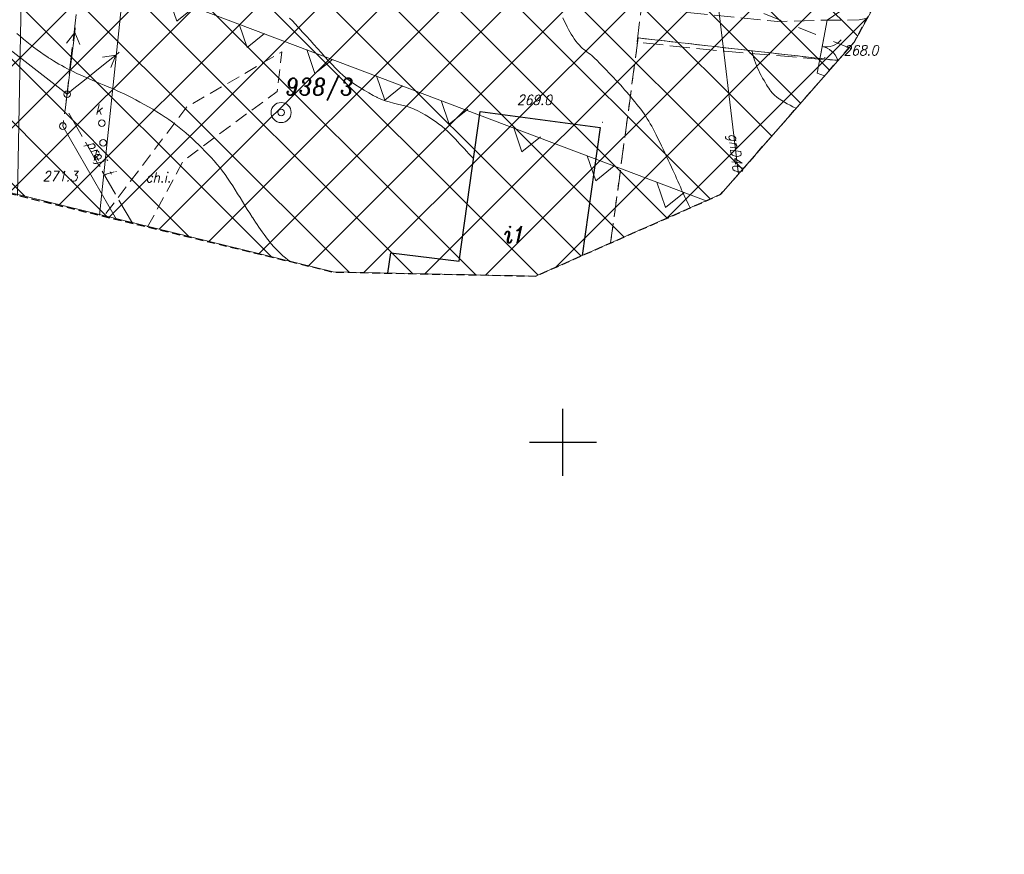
# Model space of a CAD drawing. Header units: metres. Extents: x 7435600 to 7436400, y 5537603 to 5538250.
# Tile 33 of 43: x 7436059 to 7436133, y 5537819 to 5537882. Entities that reach past the tile are written whole.
import ezdxf
from ezdxf.enums import TextEntityAlignment as Align

# ---------------------------------------------------------------- set-up
doc = ezdxf.new("R2010")
doc.units = ezdxf.units.M
doc.header["$MEASUREMENT"] = 0
for name, pattern in [('1.4_1.4', [2.8, 1.4, -1.4]), ('1.5_0.5', [2, 1.5, -0.5]), ('2', [0.9, 0.6, -0.3]), ('218-500', [1, 0.5, -0.5]), ('219-500', [0]), ('3117-500', [0]), ('ktok02-500', [0]), ('mz1.0_0.5', [1.5, 1, -0.5]), ('mz2.0_0.5', [2.5, 2, -0.5]), ('sm05_500', [1, 0.5, -0.5])]:
    doc.linetypes.add(name, pattern=pattern)
doc.layers.get('0').update_dxf_attribs({"color": 2, "linetype": 'CONTINUOUS', "lineweight": 5})
doc.layers.add('!ramka', color=2, linetype='CONTINUOUS', lineweight=0)
doc.layers.add('BUIB02_02', color=7, linetype='CONTINUOUS', lineweight=0)
for name, color, linetype in [('211-Nr działki', 7, 'CONTINUOUS'), ('217-Granica konturu klasyfikcyjnego', 7, 'CONTINUOUS'), ('218-Granica użytku', 7, 'CONTINUOUS'), ('219-Linia granicy', 7, 'CONTINUOUS'), ('312-Budynek (powierzchnia)', 7, 'CONTINUOUS'), ('312-Numer ewidencyjny budynku-Atr124', 7, 'CONTINUOUS'), ('811-Warstwica ciągła linia', 7, 'CONTINUOUS'), ('814-Warstwica pogrubiona linia', 7, 'CONTINUOUS'), ('brama (linia)', 7, 'CONTINUOUS'), ('brama (linia) - symbol', 7, 'CONTINUOUS'), ('chodnik (powierzchnia)', 7, 'CONTINUOUS'), ('chodnik (powierzchnia)-Atr17', 7, 'CONTINUOUS'), ('jezdnia (powierzchnia)', 7, 'CONTINUOUS'), ('Miejsce błędu lub ostrzeżenia po kontroli', 7, 'CONTINUOUS'), ('Nieprzekraczalna linia zabudowy', 7, 'CONTINUOUS'), ('ogrodzenie trwałe (linia)', 7, 'CONTINUOUS'), ('przewód elektroenergetyczny (linia)', 7, 'CONTINUOUS'), ('przewód elektroenergetyczny niskiego napięcia (linia) - symbol', 7, 'CONTINUOUS'), ('przewód gazowy (linia)', 7, 'CONTINUOUS'), ('przewód gazowy (linia)-Atr1', 7, 'CONTINUOUS'), ('przewód telekomunikacyjny - projektowany lub w budowie (linia) - ob. projektowany', 7, 'CONTINUOUS'), ('przewód telekomunikacyjny - projektowany lub w budowie (linia) - ob. projektowany-Atr1', 7, 'CONTINUOUS'), ('punkt wysokościowy naturalny', 7, 'CONTINUOUS'), ('punkt wysokościowy naturalny-Atr2', 7, 'CONTINUOUS'), ('Strefa osuwisk potencjalnych', 7, 'CONTINUOUS'), ('studnia (punkt)', 7, 'CONTINUOUS'), ('słup łączony (linia)', 7, 'CONTINUOUS'), ('słup łączony (linia) - symbol', 7, 'CONTINUOUS'), ('Wstawianie ramki sekcyjnej z opisem', 7, 'CONTINUOUS'), ('właz okrągły - siec kanalizacyjna (punkt)', 7, 'CONTINUOUS'), ('właz okrągły - siec kanalizacyjna (punkt)-Atr17', 7, 'CONTINUOUS'), ('Zakres', 7, 'CONTINUOUS')]:
    doc.layers.add(name, color=color, linetype=linetype)
doc.styles.get("Standard").update_dxf_attribs({"font": 'italic_1250.shx', "width": 0.75})
doc.linetypes.add('902-500', pattern='A,3.75,0,[1,ksztalty.shx,S=0.5,R=0,X=0,Y=0],3.75', length=7.5)

# ---------------------------------------------------------------- blocks, each defined once
blk = doc.blocks.new('US13')
at = {"color": 0, "linetype": 'Continuous', "lineweight": 13}
for radius in [0.75, 0.25]:
    blk.add_circle((0, 0), radius, dxfattribs=at)
blk = doc.blocks.new('PE04')
at = {"color": 0, "linetype": 'Continuous', "lineweight": 13}
for p, q in [((0.65, 0), (0, 0)), ((0.65, 0), (1.65, 0)), ((1.65, 0), (2.65, 0)), ((2.65, 0), (3.65, 0)), ((3.65, 0), (4.65, 0)), ((4.65, 0), (3.784, 0.5)), ((4.65, 0), (3.784, -0.5)), ((4.65, 0), (5, 0))]:
    blk.add_line(p, q, dxfattribs=at)
blk = doc.blocks.new('SM05')
at = {"color": 0, "linetype": 'Continuous', "lineweight": 13}
blk.add_circle((0, 0), 0.25, dxfattribs=at)
blk = doc.blocks.new('US22')
at = {"color": 0, "linetype": 'Continuous', "lineweight": 13}
blk.add_circle((0, 0), 0.25, dxfattribs=at)
blk = doc.blocks.new('OK02')
at = {"color": 0, "linetype": 'Continuous', "lineweight": 0}
for centre, start, end in [((-1.5, 0), 0, 60), ((1.5, 0), 120, 180)]:
    blk.add_arc(centre, 1.5, start, end, dxfattribs=at)
blk = doc.blocks.new('PW01')
at = {"linetype": 'Continuous', "lineweight": 13}
h = blk.add_hatch(color=0, dxfattribs=at)
edge = h.paths.add_edge_path()
edge.add_arc((0, 0), 0.045, 0, 360)
blk = doc.blocks.new('RAMKA500K')
at = {"color": 0}
for p, q in [((100, 97.5), (100, 102.5)), ((97.5, 100), (102.5, 100))]:
    blk.add_line(p, q, dxfattribs=at)

msp = doc.modelspace()

# ---------------------------------------------------------------- hatches: boundary and pattern name
at = {"layer": 'BUIB02_02', "linetype": 'Continuous', "lineweight": 5}
h = msp.add_hatch(dxfattribs=at)
h.set_pattern_fill('CROSSHATCH', color=253, style=0, pattern_type=2)
h.set_pattern_definition([(45, (7435961.6253, 5537924.7712), (-2.319904, 2.319904), []), (315, (7435961.6253, 5537924.7712), (2.319904, 2.319904), [])])
h.paths.add_polyline_path([(7436043.44, 5537913.56), (7436060.08, 5537909.02), (7436072.46, 5537904.21), (7436080.45, 5537901.44), (7436125.26, 5537886.3), (7436123.85, 5537883.72), (7436121.78, 5537879.94), (7436111.81, 5537868.54), (7436097.96, 5537862.42), (7436082.82, 5537862.73), (7436056.09, 5537869.29), (7436015.82, 5537881.67), (7435957.74, 5537897.76), (7435948.84, 5537901.62), (7435934.32, 5537910.49), (7435934.03, 5537910.63), (7435939.24, 5537925.51), (7435940.01, 5537935.88), (7435938.04, 5537945.01), (7435935.67, 5537947.6), (7435945.85, 5537945.72), (7435954.28, 5537942.86), (7435969.69, 5537938.08), (7435996.02, 5537930.09), (7436005.99, 5537926.19), (7436016.39, 5537923.91), (7436023.56, 5537921.25)])

# ---------------------------------------------------------------- linework, layer by layer
at = {"layer": '!ramka', "color": 251, "linetype": 'Continuous', "lineweight": 13}
msp.add_3dface([(7435692.445, 5538052.761), (7436192.445, 5538052.761), (7436192.445, 5537747.761), (7435692.445, 5537747.761)], dxfattribs=at)
at = {"layer": '217-Granica konturu klasyfikcyjnego', "color": 3, "linetype": '1.5_0.5', "lineweight": 13, "flags": 128}
for points in [[(7436105.62, 5537880.23), (7436103.567, 5537864.898)], [(7436120.559, 5537878.544), (7436105.62, 5537880.23)]]:
    msp.add_lwpolyline(points, dxfattribs=at)
at = {"layer": '218-Granica użytku', "color": 3, "linetype": '218-500', "lineweight": 13, "flags": 128}
for points in [[(7436105.62, 5537880.23), (7436103.567, 5537864.898)], [(7436103.567, 5537864.898), (7436105.62, 5537880.23)], [(7436120.559, 5537878.544), (7436105.62, 5537880.23)], [(7436105.62, 5537880.23), (7436120.559, 5537878.544)]]:
    msp.add_lwpolyline(points, dxfattribs=at)
at = {"layer": '219-Linia granicy', "color": 96, "linetype": '219-500', "lineweight": 13, "flags": 128}
msp.add_lwpolyline([(7436059.243, 5537868.457), (7436059.91, 5537904.33)], dxfattribs=at)
at = {"layer": '312-Budynek (powierzchnia)', "color": 251, "linetype": 'Continuous', "lineweight": 25, "flags": 128}
for points in [[(7436092.24, 5537863.54), (7436093.81, 5537874.72)], [(7436093.81, 5537874.72), (7436102.78, 5537873.54)], [(7436102.78, 5537873.54), (7436101.428, 5537863.952)], [(7436086.921, 5537862.646), (7436087.13, 5537864.16)], [(7436087.13, 5537864.16), (7436092.24, 5537863.54)]]:
    msp.add_lwpolyline(points, dxfattribs=at)
at = {"layer": '811-Warstwica ciągła linia', "color": 32, "linetype": 'Continuous', "lineweight": 13, "flags": 128}
for points in [[(7436109.507, 5537867.522), (7436109.5, 5537867.536), (7436109.387, 5537867.766), (7436109.276, 5537867.996), (7436109.167, 5537868.228), (7436109.06, 5537868.46), (7436108.965, 5537868.67), (7436108.871, 5537868.88), (7436108.777, 5537869.09), (7436108.684, 5537869.3), (7436108.59, 5537869.51), (7436108.497, 5537869.72), (7436108.403, 5537869.931), (7436108.31, 5537870.141), (7436108.215, 5537870.35), (7436108.12, 5537870.56), (7436107.996, 5537870.83), (7436107.872, 5537871.099), (7436107.746, 5537871.368), (7436107.62, 5537871.637), (7436107.492, 5537871.905), (7436107.364, 5537872.173), (7436107.234, 5537872.44), (7436107.104, 5537872.707), (7436106.973, 5537872.974), (7436106.84, 5537873.24), (7436106.741, 5537873.433), (7436106.638, 5537873.624), (7436106.53, 5537873.812), (7436106.419, 5537873.998), (7436106.305, 5537874.182), (7436106.186, 5537874.364), (7436106.065, 5537874.543), (7436105.94, 5537874.721), (7436105.811, 5537874.896), (7436105.68, 5537875.07), (7436105.532, 5537875.259), (7436105.383, 5537875.447), (7436105.232, 5537875.632), (7436105.079, 5537875.815), (7436104.924, 5537875.997), (7436104.768, 5537876.178), (7436104.611, 5537876.357), (7436104.452, 5537876.536), (7436104.291, 5537876.713), (7436104.13, 5537876.89), (7436103.958, 5537877.076), (7436103.785, 5537877.261), (7436103.61, 5537877.445), (7436103.435, 5537877.628), (7436103.259, 5537877.81), (7436103.082, 5537877.991), (7436102.905, 5537878.172), (7436102.727, 5537878.352), (7436102.549, 5537878.531), (7436102.37, 5537878.71), (7436102.262, 5537878.813), (7436102.149, 5537878.91), (7436102.033, 5537879.005), (7436101.915, 5537879.096), (7436101.796, 5537879.187), (7436101.678, 5537879.279), (7436101.561, 5537879.373), (7436101.446, 5537879.47), (7436101.336, 5537879.572), (7436101.23, 5537879.68), (7436101.093, 5537879.836), (7436100.965, 5537879.998), (7436100.845, 5537880.165), (7436100.731, 5537880.336), (7436100.622, 5537880.51), (7436100.519, 5537880.688), (7436100.42, 5537880.869), (7436100.325, 5537881.051), (7436100.232, 5537881.235), (7436100.14, 5537881.42), (7436099.996, 5537881.725)], [(7436079.624, 5537863.506), (7436079.447, 5537863.639), (7436079.254, 5537863.79), (7436079.066, 5537863.946), (7436078.883, 5537864.108), (7436078.706, 5537864.275), (7436078.534, 5537864.448), (7436078.368, 5537864.628), (7436078.209, 5537864.813), (7436078.1, 5537864.95), (7436078.057, 5537865.006), (7436077.922, 5537865.184), (7436077.789, 5537865.363), (7436077.658, 5537865.544), (7436077.529, 5537865.725), (7436077.402, 5537865.907), (7436077.276, 5537866.09), (7436077.151, 5537866.273), (7436077.027, 5537866.458), (7436076.904, 5537866.643), (7436076.82, 5537866.77), (7436076.782, 5537866.828), (7436076.595, 5537867.118), (7436076.411, 5537867.409), (7436076.229, 5537867.701), (7436076.049, 5537867.994), (7436075.869, 5537868.287), (7436075.688, 5537868.58), (7436075.506, 5537868.872), (7436075.321, 5537869.163), (7436075.133, 5537869.452), (7436074.98, 5537869.68), (7436074.94, 5537869.738), (7436074.749, 5537870.008), (7436074.551, 5537870.272), (7436074.346, 5537870.531), (7436074.136, 5537870.785), (7436073.921, 5537871.035), (7436073.7, 5537871.281), (7436073.476, 5537871.524), (7436073.247, 5537871.765), (7436073.015, 5537872.003), (7436072.83, 5537872.19), (7436072.78, 5537872.24), (7436072.546, 5537872.469), (7436072.309, 5537872.694), (7436072.069, 5537872.914), (7436071.826, 5537873.129), (7436071.578, 5537873.339), (7436071.327, 5537873.543), (7436071.07, 5537873.743), (7436070.809, 5537873.937), (7436070.543, 5537874.126), (7436070.33, 5537874.27), (7436070.271, 5537874.309), (7436069.963, 5537874.509), (7436069.652, 5537874.704), (7436069.339, 5537874.895), (7436069.025, 5537875.08), (7436068.708, 5537875.261), (7436068.388, 5537875.438), (7436068.067, 5537875.61), (7436067.743, 5537875.777), (7436067.416, 5537875.941), (7436067.15, 5537876.07), (7436067.087, 5537876.1), (7436066.743, 5537876.259), (7436066.397, 5537876.411), (7436066.049, 5537876.558), (7436065.699, 5537876.702), (7436065.349, 5537876.845), (7436065, 5537876.989), (7436064.651, 5537877.134), (7436064.304, 5537877.284), (7436063.959, 5537877.439), (7436063.68, 5537877.57), (7436063.617, 5537877.601), (7436063.399, 5537877.708), (7436063.183, 5537877.817), (7436062.967, 5537877.928), (7436062.753, 5537878.042), (7436062.541, 5537878.159), (7436062.33, 5537878.278), (7436062.12, 5537878.401), (7436061.912, 5537878.527), (7436061.706, 5537878.656), (7436061.56, 5537878.75), (7436061.501, 5537878.789), (7436061.23, 5537878.97), (7436060.962, 5537879.156), (7436060.697, 5537879.345), (7436060.436, 5537879.539), (7436060.178, 5537879.736), (7436059.923, 5537879.938), (7436059.672, 5537880.144), (7436059.424, 5537880.354), (7436059.18, 5537880.568)], [(7436117.43, 5537874.966), (7436117.406, 5537874.978), (7436117.194, 5537875.088), (7436116.983, 5537875.199), (7436116.771, 5537875.312), (7436116.561, 5537875.428), (7436116.354, 5537875.55), (7436116.149, 5537875.678), (7436116.1, 5537875.71), (7436115.952, 5537875.819), (7436115.842, 5537875.915), (7436115.739, 5537876.018), (7436115.642, 5537876.127), (7436115.55, 5537876.241), (7436115.463, 5537876.36), (7436115.379, 5537876.482), (7436115.298, 5537876.607), (7436115.219, 5537876.734), (7436115.16, 5537876.83), (7436115.141, 5537876.862), (7436115.031, 5537877.045), (7436114.925, 5537877.23), (7436114.822, 5537877.414), (7436114.724, 5537877.6), (7436114.63, 5537877.788), (7436114.542, 5537877.977), (7436114.459, 5537878.169), (7436114.382, 5537878.364), (7436114.313, 5537878.563), (7436114.26, 5537878.73), (7436114.25, 5537878.765), (7436114.235, 5537878.818), (7436114.221, 5537878.872), (7436114.208, 5537878.926), (7436114.195, 5537878.98), (7436114.183, 5537879.033), (7436114.172, 5537879.087), (7436114.162, 5537879.142), (7436114.152, 5537879.196), (7436114.143, 5537879.251), (7436114.14, 5537879.27)]]:
    msp.add_lwpolyline(points, dxfattribs=at)
at = {"layer": '814-Warstwica pogrubiona linia', "color": 32, "linetype": 'Continuous', "lineweight": 13, "flags": 128}
msp.add_lwpolyline([(7436093.31, 5537871.21), (7436093.14, 5537871.39), (7436092.971, 5537871.571), (7436092.802, 5537871.752), (7436092.634, 5537871.933), (7436092.465, 5537872.114), (7436092.296, 5537872.296), (7436092.128, 5537872.477), (7436091.959, 5537872.658), (7436091.79, 5537872.839), (7436091.62, 5537873.02), (7436091.407, 5537873.235), (7436091.184, 5537873.438), (7436090.951, 5537873.632), (7436090.711, 5537873.816), (7436090.464, 5537873.992), (7436090.21, 5537874.161), (7436089.952, 5537874.323), (7436089.691, 5537874.48), (7436089.426, 5537874.632), (7436089.16, 5537874.78), (7436088.888, 5537874.913), (7436088.587, 5537875.03), (7436088.279, 5537875.126), (7436087.964, 5537875.208), (7436087.647, 5537875.284), (7436087.33, 5537875.358), (7436087.015, 5537875.439), (7436086.704, 5537875.532), (7436086.401, 5537875.643), (7436086.108, 5537875.78), (7436086.09, 5537875.79), (7436085.822, 5537875.935), (7436085.485, 5537876.122), (7436085.151, 5537876.314), (7436084.822, 5537876.514), (7436084.498, 5537876.721), (7436084.182, 5537876.939), (7436083.875, 5537877.167), (7436083.579, 5537877.408), (7436083.294, 5537877.662), (7436083.024, 5537877.932), (7436082.97, 5537877.99), (7436082.765, 5537878.213), (7436082.485, 5537878.52), (7436082.207, 5537878.827), (7436081.93, 5537879.134), (7436081.653, 5537879.442), (7436081.376, 5537879.75), (7436081.1, 5537880.058), (7436080.823, 5537880.366), (7436080.545, 5537880.672), (7436080.266, 5537880.978), (7436080.19, 5537881.06), (7436079.984, 5537881.281), (7436079.78, 5537881.496), (7436079.575, 5537881.709)], dxfattribs=at)
at = {"layer": 'brama (linia)', "color": 251, "linetype": 'ktok02-500', "lineweight": 13, "flags": 128}
msp.add_lwpolyline([(7436119.75, 5537881.56), (7436119.01, 5537877.6)], dxfattribs=at)
at = {"layer": 'chodnik (powierzchnia)', "color": 251, "linetype": 'mz1.0_0.5', "lineweight": 13, "flags": 128}
msp.add_lwpolyline([(7436068.961, 5537866.097), (7436071.65, 5537871.07), (7436078.64, 5537876.23), (7436078.98, 5537879.18), (7436071.9, 5537875.07), (7436065.678, 5537866.894)], dxfattribs=at)
at = {"layer": 'jezdnia (powierzchnia)', "color": 251, "linetype": '1.5_0.5', "lineweight": 13, "flags": 128}
msp.add_lwpolyline([(7436122.753, 5537881.718), (7436122.13, 5537881.57), (7436119.75, 5537881.56), (7436116.06, 5537881.46), (7436105.85, 5537882.46), (7436105.55, 5537879.9), (7436112.1, 5537879.23), (7436119.79, 5537878.6), (7436120.571, 5537878.557)], dxfattribs=at)
at = {"layer": 'Miejsce błędu lub ostrzeżenia po kontroli', "color": 214, "linetype": '1.4_1.4', "lineweight": 13, "flags": 128}
msp.add_lwpolyline([(7436121.51, 5537879.44), (7436086.31, 5537893.58), (7436036.83, 5537910.19), (7435996.36, 5537923.13), (7435965.36, 5537932.47), (7435931.39, 5537911.93)], dxfattribs=at)
at = {"layer": 'Nieprzekraczalna linia zabudowy', "color": 251, "linetype": '3117-500', "lineweight": 13, "flags": 128}
for points in [[(7435948.76, 5537922.44), (7436069.38, 5537883.7), (7436110.71, 5537868.05)], [(7435948.76, 5537922.44), (7436069.38, 5537883.7), (7436110.71, 5537868.05)], [(7435948.76, 5537922.44), (7436069.38, 5537883.7), (7436110.71, 5537868.05)], [(7436070.551, 5537883.235), (7436071.143, 5537881.489), (7436072.536, 5537882.612)], [(7436075.806, 5537881.264), (7436076.398, 5537879.518), (7436077.685, 5537880.555)], [(7436080.854, 5537879.355), (7436081.461, 5537877.567), (7436082.776, 5537878.627)], [(7436086.063, 5537877.383), (7436086.68, 5537875.565), (7436088.017, 5537876.643)], [(7436090.896, 5537875.553), (7436091.495, 5537873.785), (7436092.888, 5537874.908)], [(7436096.318, 5537873.5), (7436096.923, 5537871.717), (7436098.315, 5537872.84)], [(7436101.821, 5537871.416), (7436102.456, 5537869.545), (7436103.832, 5537870.655)], [(7436107.017, 5537869.448), (7436107.665, 5537867.54), (7436109.069, 5537868.671)]]:
    msp.add_lwpolyline(points, dxfattribs=at)
at = {"layer": 'ogrodzenie trwałe (linia)', "color": 251, "linetype": '902-500', "lineweight": 13, "flags": 128}
msp.add_lwpolyline([(7436119.545, 5537877.385), (7436119.01, 5537877.6), (7436119.46, 5537879.97), (7436119.75, 5537881.56), (7436122.66, 5537883.58)], dxfattribs=at)
at = {"layer": 'przewód elektroenergetyczny (linia)', "color": 1, "linetype": 'Continuous', "lineweight": 13, "flags": 128}
for points in [[(7436062.95, 5537876.03), (7436051.72, 5537884.78)], [(7436062.62, 5537873.64), (7436066.645, 5537866.659)]]:
    msp.add_lwpolyline(points, dxfattribs=at)
at = {"layer": 'przewód gazowy (linia)', "color": 40, "linetype": 'Continuous', "lineweight": 13, "flags": 128}
for points in [[(7436068.8, 5537899.81), (7436065.372, 5537866.968)], [(7436113.112, 5537870.028), (7436110.82, 5537889.18)]]:
    msp.add_lwpolyline(points, dxfattribs=at)
at = {"layer": 'przewód telekomunikacyjny - projektowany lub w budowie (linia) - ob. projektowany', "color": 30, "linetype": 'mz2.0_0.5', "lineweight": 13, "flags": 128}
for points in [[(7436062.81, 5537875.04), (7436068.2, 5537921.45), (7436103.18, 5537908.11), (7436130.618, 5537897.247)], [(7436067.817, 5537866.374), (7436062.81, 5537875.04), (7436062.94, 5537876.04)]]:
    msp.add_lwpolyline(points, dxfattribs=at)
at = {"layer": 'Strefa osuwisk potencjalnych', "color": 253, "linetype": 'Continuous', "lineweight": 13, "flags": 128}
msp.add_lwpolyline([(7435954.28, 5537942.86), (7435969.69, 5537938.08), (7435996.02, 5537930.09), (7436005.99, 5537926.19), (7436016.39, 5537923.91), (7436023.56, 5537921.25), (7436043.44, 5537913.56), (7436060.08, 5537909.02), (7436072.46, 5537904.21), (7436080.45, 5537901.44), (7436125.26, 5537886.3), (7436123.85, 5537883.72), (7436121.78, 5537879.94), (7436111.81, 5537868.54), (7436097.96, 5537862.42), (7436082.82, 5537862.73), (7436056.09, 5537869.29), (7436015.82, 5537881.67), (7435957.74, 5537897.76)], dxfattribs=at)
msp.add_lwpolyline([(7435954.28, 5537942.86), (7435969.69, 5537938.08), (7435996.02, 5537930.09), (7436005.99, 5537926.19), (7436016.39, 5537923.91), (7436023.56, 5537921.25), (7436043.44, 5537913.56), (7436060.08, 5537909.02), (7436072.46, 5537904.21), (7436080.45, 5537901.44), (7436125.26, 5537886.3), (7436123.85, 5537883.72), (7436121.78, 5537879.94), (7436111.81, 5537868.54), (7436097.96, 5537862.42), (7436082.82, 5537862.73), (7436056.09, 5537869.29), (7436015.82, 5537881.67), (7435957.74, 5537897.76)], dxfattribs=at)
msp.add_lwpolyline([(7435954.28, 5537942.86), (7435969.69, 5537938.08), (7435996.02, 5537930.09), (7436005.99, 5537926.19), (7436016.39, 5537923.91), (7436023.56, 5537921.25), (7436043.44, 5537913.56), (7436060.08, 5537909.02), (7436072.46, 5537904.21), (7436080.45, 5537901.44), (7436125.26, 5537886.3), (7436123.85, 5537883.72), (7436121.78, 5537879.94), (7436111.81, 5537868.54), (7436097.96, 5537862.42), (7436082.82, 5537862.73), (7436056.09, 5537869.29), (7436015.82, 5537881.67), (7435957.74, 5537897.76)], dxfattribs=at)
at = {"layer": 'słup łączony (linia)', "color": 251, "linetype": 'sm05_500', "lineweight": 13, "flags": 128}
msp.add_lwpolyline([(7436062.95, 5537876.03), (7436062.62, 5537873.64)], dxfattribs=at)
at = {"layer": 'Zakres', "color": 5, "linetype": '2', "lineweight": 30, "flags": 128}
msp.add_lwpolyline([(7435791.95, 5538004.83), (7435788.55, 5537993.08), (7435787.96, 5537986.53), (7435787.35, 5537979.77), (7435791.23, 5537966.98), (7435799.62, 5537956.58), (7435811.29, 5537950.08), (7435839.35, 5537940.91), (7435847.93, 5537935.74), (7435857.59, 5537931.73), (7435868.01, 5537930.77), (7435873.84, 5537931.1), (7435927.63, 5537913.78), (7435934.32, 5537910.49), (7435948.84, 5537901.62), (7435957.74, 5537897.76), (7436015.82, 5537881.67), (7436056.09, 5537869.29), (7436058.12, 5537868.73), (7436082.82, 5537862.73), (7436097.96, 5537862.42), (7436111.81, 5537868.54), (7436121.78, 5537879.94), (7436129.89, 5537894.76), (7436134.11, 5537909.18), (7436131.89, 5537924.04), (7436123.64, 5537936.6), (7436110.88, 5537944.55), (7436055.14, 5537964.31), (7436052.48, 5537965.13), (7436027.84, 5537971.72), (7435999.56, 5537979.44), (7435995.34, 5537981.24), (7435974.61, 5537991.35), (7435974.21, 5537991.54), (7435952.34, 5538001.86), (7435940.13, 5538005.1), (7435927.06, 5538006.13), (7435886.07, 5538018.53), (7435885.05, 5538018.82), (7435855.64, 5538026.76), (7435837.67, 5538033.11), (7435824.44, 5538035.07), (7435811.44, 5538031.93), (7435800.57, 5538024.15), (7435795.41, 5538016.01), (7435793.41, 5538012.85)], close=True, dxfattribs=at)

# ---------------------------------------------------------------- block references
at = {"layer": 'brama (linia) - symbol', "color": 251, "linetype": 'Continuous', "lineweight": 13, "rotation": 259.415}
msp.add_blockref('OK02', (7436119.38, 5537879.58), dxfattribs=at)
at = {"layer": 'przewód elektroenergetyczny niskiego napięcia (linia) - symbol', "color": 1, "linetype": 'Continuous', "lineweight": 13}
for rotation in [83.104, 38.845]:
    msp.add_blockref('PE04', (7436062.95, 5537876.03), dxfattribs=dict(at, rotation=rotation))
at = {"layer": 'punkt wysokościowy naturalny', "color": 251, "linetype": 'Continuous', "lineweight": 13}
for p in [(7436119.57, 5537878.77), (7436102.96, 5537873.92), (7436066.6, 5537870.25)]:
    msp.add_blockref('PW01', p, dxfattribs=at)
at = {"layer": 'studnia (punkt)', "color": 251, "linetype": 'Continuous', "lineweight": 13, "rotation": 179.999}
msp.add_blockref('US13', (7436078.94, 5537874.65), dxfattribs=at)
at = {"layer": 'słup łączony (linia) - symbol', "color": 251, "linetype": 'Continuous', "lineweight": 13}
for p in [(7436062.95, 5537876.03), (7436062.62, 5537873.64)]:
    msp.add_blockref('SM05', p, dxfattribs=at)
at = {"layer": 'Wstawianie ramki sekcyjnej z opisem', "color": 251, "linetype": 'Continuous', "lineweight": 13}
msp.add_blockref('RAMKA500K', (7436000, 5537750), dxfattribs=at)
at = {"layer": 'właz okrągły - siec kanalizacyjna (punkt)', "color": 251, "linetype": 'Continuous', "lineweight": 13}
for p in [(7436065.54, 5537873.86), (7436065.63, 5537872.38)]:
    msp.add_blockref('US22', p, dxfattribs=at)

# ---------------------------------------------------------------- texts
at = {"layer": '211-Nr działki', "color": 96, "linetype": 'Continuous', "lineweight": 13, "width": 0.9}
msp.add_text('938/3', height=1.25, dxfattribs=at).set_placement((7436079.25, 5537875.96))
at = {"layer": '312-Numer ewidencyjny budynku-Atr124', "color": 251, "lineweight": 13, "width": 0.9}
msp.add_text('i1', height=1.25, dxfattribs=at).set_placement((7436096.43, 5537865.54), align=Align.MIDDLE_CENTER)
at = {"layer": 'chodnik (powierzchnia)-Atr17', "color": 251, "lineweight": 13, "width": 0.9}
msp.add_text('ch.i.', height=0.75, dxfattribs=at).set_placement((7436068.81, 5537869.43))
at = {"layer": 'przewód gazowy (linia)-Atr1', "color": 251, "lineweight": 13, "width": 0.9}
msp.add_text('gnD40', height=0.75, rotation=-83.176, dxfattribs=at).set_placement((7436112.75, 5537873.08), align=Align.MIDDLE_LEFT)
at = {"layer": 'przewód telekomunikacyjny - projektowany lub w budowie (linia) - ob. projektowany-Atr1', "color": 30, "lineweight": 13, "width": 0.9}
msp.add_text('proj. t', height=0.75, rotation=299.972, dxfattribs=at).set_placement((7436064.39, 5537872.3))
msp.add_text('proj. t', height=0.75, rotation=299.972, dxfattribs=at).set_placement((7436064.39, 5537872.3))
at = {"layer": 'punkt wysokościowy naturalny-Atr2', "color": 251, "lineweight": 13, "width": 0.9}
for s, p in [('268.0', (7436120.97, 5537878.92)), ('269.0', (7436096.57, 5537875.22)), ('271.3', (7436061.12, 5537869.51))]:
    msp.add_text(s, height=0.75, dxfattribs=at).set_placement(p)
at = {"layer": 'właz okrągły - siec kanalizacyjna (punkt)-Atr17', "color": 251, "lineweight": 13, "width": 0.9}
for p in [(7436065.05, 5537874.51), (7436064.86, 5537871.06)]:
    msp.add_text('k', height=0.75, dxfattribs=at).set_placement(p)

doc.saveas('drawing.dxf')
